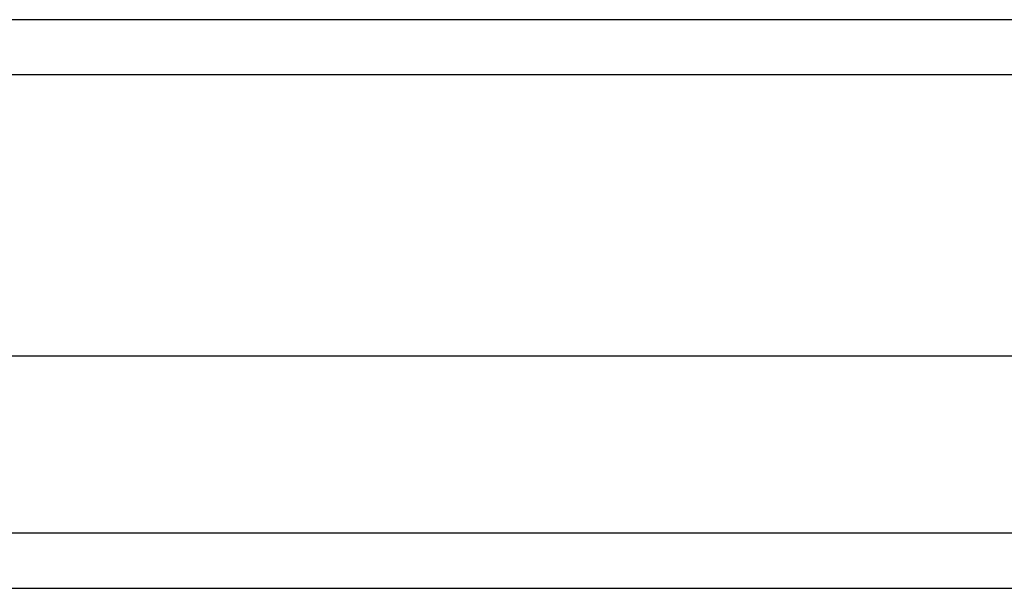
# Model space of a CAD drawing. Header units: inches. Extents: x 0 to 192, y -11 to 125.
# Tile 29 of 66: x 84.365 to 85.772, y 76.188 to 77. Entities that reach past the tile are written whole.
import ezdxf

# ---------------------------------------------------------------- set-up
doc = ezdxf.new("R2010")
doc.units = ezdxf.units.IN
doc.header["$LTSCALE"] = 11.537764
doc.header["$MEASUREMENT"] = 0
doc.layers.add('Visible Edges(ANSI)', color=7, linetype='Continuous', lineweight=25)
doc.layers.add('Visible Tangent Edges(ANSI)', color=7, linetype='Continuous', lineweight=25)

msp = doc.modelspace()

# ---------------------------------------------------------------- linework, layer by layer
at = {"layer": 'Visible Edges(ANSI)'}
for p, q in [((105.37916, 77.00019), (83.03801, 77.00019)), ((83.69741, 76.5204), (104.71976, 76.5204)), ((83.80028, 76.18823), (104.61688, 76.18823))]:
    msp.add_line(p, q, dxfattribs=at)
at = {"layer": 'Visible Tangent Edges(ANSI)'}
for p, q in [((105.37916, 76.92145), (83.11675, 76.92145)), ((104.72469, 76.26698), (83.69248, 76.26698))]:
    msp.add_line(p, q, dxfattribs=at)

doc.saveas('drawing.dxf')
